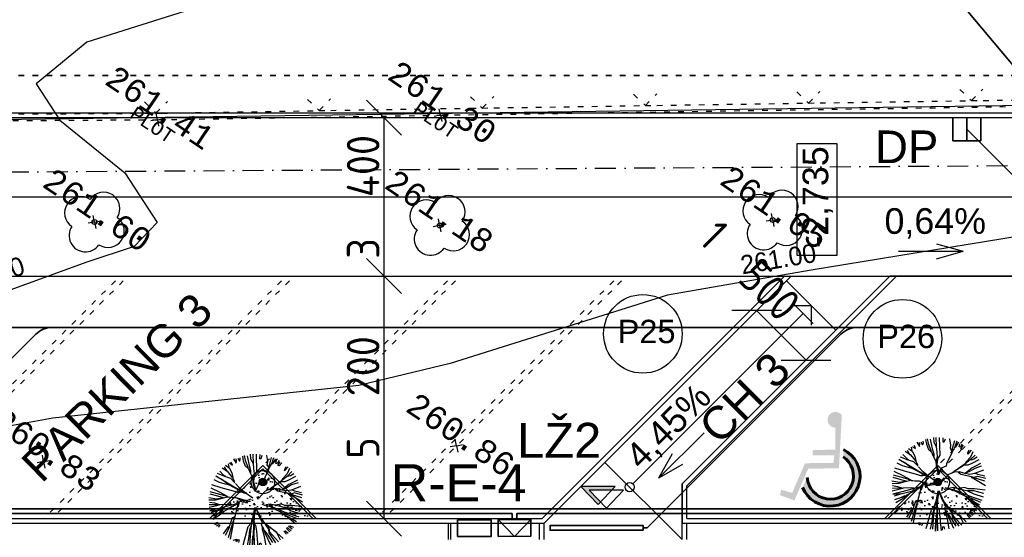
# Model space of a CAD drawing. Extents: x 4743276 to 9726129, y -4307434 to -1665362.
# Tile 51 of 121: x 4848494 to 4869621, y -2021274 to -2010175. Entities that reach past the tile are written whole.
import ezdxf
from ezdxf.enums import TextEntityAlignment as Align

# ---------------------------------------------------------------- set-up
doc = ezdxf.new("R2010")
doc.units = 0
doc.header["$MEASUREMENT"] = 0
doc.linetypes.add('ACAD_ISO03W100', pattern=[30, 12, -18])
doc.linetypes.add('BODKOCIARKOVANA_3', pattern=[5.6, 3, -1.3, 0, -1.3])
doc.layers.get('0').update_dxf_attribs({"linetype": 'CONTINUOUS'})
doc.layers.get('Defpoints').update_dxf_attribs({"color": 61, "linetype": 'CONTINUOUS'})
for name, color, linetype in [('-_48_-', 76, 'CONTINUOUS'), ('body', 7, 'CONTINUOUS'), ('KÓTY', 4, 'CONTINUOUS'), ('MÚRY', 1, 'CONTINUOUS'), ('POZEMOK', 8, 'CONTINUOUS'), ('siete', 6, 'CONTINUOUS'), ('TENKÁ', 7, 'CONTINUOUS'), ('Výšky', 64, 'CONTINUOUS'), ('ZARIADENIE', 47, 'CONTINUOUS'), ('ZARIADENIE1', 145, 'CONTINUOUS'), ('ŠRAFY', 82, 'CONTINUOUS')]:
    doc.layers.add(name, color=color, linetype=linetype)
doc.layers.get('ŠRAFY').off()
doc.styles.add('ARIAL', font='arial.ttf')
doc.styles.add('MONOTXT', font='MONOTXT', dxfattribs={"height": 0.2})
doc.styles.get("Standard").update_dxf_attribs({"font": 'TXT', "width": 0.612})
doc.styles.add('styl1', font='arial.ttf')
doc.styles.add('Style-Arial', font='arial.ttf')
doc.styles.add('STYLE1', font='isocp.shx')
doc.dimstyles.new('STANDARD 250', dxfattribs={"dimtxt": 700, "dimasz": 750, "dimexe": 10, "dimexo": 200, "dimgap": 100, "dimtad": 1, "dimdsep": 46, "dimlunit": 6, "dimtxsty": 'STYLE1', "dimblk1": 'OBLIQUE', "dimblk2": 'OBLIQUE', "dimsah": 1, "dimcen": 2.5, "dimse1": 1, "dimse2": 1, "dimadec": 0, "dimazin": 0, "dimtfac": 1, "dimtmove": 1, "dimatfit": 3, "dimldrblk": 'OBLIQUE', "dimfxl": 1, "dimtolj": 1, "dimtzin": 0, "dimarcsym": 0})

# ---------------------------------------------------------------- blocks, each defined once
blk = doc.blocks.new('St6d')
at = {"linetype": 'Continuous'}
for p, q in [((-611, 981), (-641, 1064)), ((-580, 1150), (-510, 1038)), ((-501, 1117), (-516, 1146)), ((-510, 1038), (-501, 1117)), ((-469, 1164), (-422, 1083)), ((-422, 1083), (-400, 1125)), ((-400, 1125), (-408, 1176)), ((-345, 1221), (-319, 1099)), ((-319, 1099), (-266, 959)), ((-298, 1239), (-272, 1116)), ((-272, 1116), (-202, 929)), ((-219, 1230), (-163, 974)), ((-131, 1275), (-123, 1149)), ((-123, 1149), (-55, 1029)), ((-65, 1277), (-55, 1029)), ((24, 1273), (35, 803)), ((120, 1266), (118, 1161)), ((118, 1161), (160, 1163)), ((160, 1163), (187, 1245)), ((290, 1236), (300, 1241)), ((300, 1241), (328, 1076)), ((328, 1076), (316, 990)), ((431, 1190), (380, 1010)), ((492, 1178), (444, 1030)), ((542, 1154), (454, 1011)), ((557, 1026), (574, 1103)), ((631, 1101), (597, 1022)), ((605, 970), (670, 1072)), ((-949, 820), (-857, 725)), ((-888, 907), (-752, 822)), ((-837, 940), (-762, 817)), ((-798, 984), (-699, 911)), ((-752, 822), (-606, 644)), ((-729, 1019), (-711, 923)), ((-699, 911), (-629, 774)), ((-690, 1039), (-611, 981)), ((-266, 959), (-184, 883)), ((-202, 929), (-190, 893)), ((-184, 883), (-127, 758)), ((-163, 974), (-125, 839)), ((-125, 839), (-125, 790)), ((-55, 1029), (-42, 894)), ((-42, 894), (-31, 751)), ((35, 803), (-35, 687)), ((357, 863), (221, 571)), ((316, 990), (354, 929)), ((354, 929), (347, 858)), ((444, 1030), (359, 870)), ((371, 981), (364, 910)), ((380, 1010), (371, 981)), ((597, 1022), (557, 1026)), ((641, 958), (605, 970)), ((717, 1040), (641, 958)), ((880, 938), (788, 829)), ((788, 829), (792, 868)), ((792, 868), (826, 947)), ((922, 891), (859, 748)), ((985, 806), (865, 689)), ((-1112, 595), (-971, 525)), ((-387, 286), (-1059, 684)), ((-1059, 684), (-896, 607)), ((-1025, 763), (-823, 681)), ((-896, 607), (-700, 454)), ((-857, 725), (-798, 682)), ((-823, 681), (-667, 631)), ((-667, 631), (-543, 509)), ((-629, 774), (-603, 651)), ((-606, 644), (-556, 546)), ((-127, 758), (-52, 611)), ((-125, 790), (-125, 766)), ((-31, 751), (-67, 616)), ((-51, 513), (-60, 663)), ((-26, 692), (-42, 542)), ((-42, 542), (9, 321)), ((221, 571), (210, 510)), ((691, 533), (496, 409)), ((752, 595), (657, 528)), ((790, 534), (691, 533)), ((745, 622), (694, 540)), ((859, 748), (745, 622)), ((865, 689), (752, 595)), ((895, 581), (790, 534)), ((948, 695), (867, 672)), ((1081, 676), (895, 581)), ((1039, 747), (948, 695)), ((1131, 578), (994, 508)), ((-1216, 277), (-826, 167)), ((-1192, 376), (-952, 257)), ((-1173, 460), (-919, 386)), ((-971, 525), (-843, 492)), ((-919, 386), (-724, 331)), ((-843, 492), (-715, 458)), ((-724, 331), (-559, 285)), ((-715, 458), (-567, 386)), ((-567, 386), (-387, 286)), ((-559, 285), (-448, 249)), ((-550, 388), (-283, 252)), ((-533, 489), (-442, 394)), ((-364, 279), (-460, 261)), ((-448, 249), (-377, 266)), ((-442, 394), (-268, 248)), ((-377, 266), (-266, 231)), ((-283, 252), (-364, 279)), ((2, 274), (-51, 513)), ((77, 454), (2, 274)), ((210, 510), (77, 454)), ((268, 286), (87, 83)), ((427, 349), (268, 286)), ((496, 409), (361, 321)), ((657, 528), (424, 366)), ((560, 355), (427, 349)), ((602, 284), (531, 340)), ((710, 314), (560, 355)), ((718, 312), (560, 355)), ((893, 222), (602, 284)), ((833, 364), (710, 314)), ((841, 288), (718, 312)), ((906, 463), (730, 324)), ((975, 449), (833, 364)), ((971, 311), (841, 288)), ((994, 508), (906, 463)), ((1214, 404), (971, 311)), ((1149, 507), (975, 449)), ((1060, 283), (996, 312)), ((1242, 239), (1060, 283)), ((-1244, 115), (-1034, 80)), ((-1241, 48), (-1052, 53)), ((-1220, 213), (-1010, 154)), ((-1052, 53), (-889, 98)), ((-1034, 80), (-887, 105)), ((-1010, 154), (-860, 113)), ((-952, 257), (-772, 158)), ((-889, 98), (-740, 131)), ((-826, 167), (-732, 129)), ((-772, 158), (-730, 136)), ((-740, 131), (-631, 112)), ((-732, 129), (-597, 117)), ((-631, 112), (-516, 116)), ((-597, 117), (-486, 106)), ((-531, -84), (-402, 13)), ((-516, 116), (-385, 40)), ((-486, 106), (-299, 53)), ((-402, 13), (-303, -11)), ((-385, 40), (-225, 29)), ((-303, -11), (-124, 13)), ((-268, 248), (-68, 109)), ((-225, 29), (-112, 74)), ((1248, 107), (876, 219)), ((960, 201), (886, 224)), ((910, 200), (893, 222)), ((1266, -14), (910, 200)), ((1053, 236), (960, 201)), ((1270, 174), (1053, 236)), ((-1239, -148), (-1028, -102)), ((-1232, -77), (-994, -73)), ((-1228, -13), (-1095, -32)), ((-470, -47), (-1221, -244)), ((-1221, -244), (-978, -225)), ((-1177, -283), (-1005, -233)), ((-1095, -32), (-955, -78)), ((-1028, -102), (-937, -75)), ((-1005, -233), (-720, -162)), ((-937, -75), (-728, -61)), ((-852, -266), (-713, -188)), ((-728, -61), (-524, -87)), ((-720, -162), (-651, -151)), ((-713, -188), (-659, -149)), ((-659, -149), (-531, -84)), ((-651, -151), (-470, -47)), ((-551, -421), (-467, -113)), ((-467, -113), (-473, -54)), ((-457, -133), (-421, -21)), ((-7, -156), (-80, -1237)), ((-71, -454), (6, -193)), ((-59, -442), (-7, -156)), ((-27, -444), (18, -181)), ((138, -416), (18, -156)), ((96, -369), (23, -166)), ((325, -117), (184, -71)), ((398, -67), (285, -87)), ((426, -133), (325, -117)), ((642, -122), (398, -67)), ((448, -165), (426, -133)), ((455, -143), (436, -128)), ((737, -308), (448, -165)), ((579, -191), (455, -143)), ((539, -88), (512, -96)), ((701, -67), (539, -88)), ((744, -261), (579, -191)), ((793, -162), (642, -122)), ((797, -98), (701, -67)), ((934, -331), (744, -261)), ((950, -156), (780, -150)), ((956, -240), (793, -162)), ((969, -97), (797, -98)), ((1221, -228), (950, -156)), ((1207, -322), (956, -240)), ((1252, -132), (969, -97)), ((-1169, -384), (-1031, -339)), ((-1138, -467), (-965, -360)), ((-1031, -339), (-889, -278)), ((-965, -360), (-852, -266)), ((-687, -663), (-607, -419)), ((-607, -419), (-554, -404)), ((-539, -409), (-607, -444)), ((-589, -539), (-551, -421)), ((-579, -584), (-582, -517)), ((-582, -517), (-582, -542)), ((-110, -573), (-71, -454)), ((-95, -602), (-56, -459)), ((-92, -595), (-59, -442)), ((-35, -621), (-49, -462)), ((-21, -626), (-27, -444)), ((196, -566), (96, -369)), ((384, -741), (138, -416)), ((257, -577), (177, -470)), ((866, -415), (737, -308)), ((915, -366), (737, -308)), ((890, -415), (767, -342)), ((1079, -591), (866, -415)), ((1103, -541), (890, -415)), ((1137, -462), (915, -366)), ((1178, -410), (934, -331)), ((-1098, -595), (-1010, -550)), ((-1010, -550), (-1073, -619)), ((-1041, -646), (-987, -606)), ((-953, -626), (-997, -685)), ((-987, -606), (-953, -626)), ((-848, -856), (-726, -683)), ((-796, -898), (-682, -673)), ((-726, -683), (-719, -661)), ((-719, -963), (-589, -539)), ((-719, -661), (-687, -663)), ((-667, -1005), (-579, -584)), ((-326, -1165), (-188, -662)), ((-188, -662), (-110, -573)), ((-161, -932), (-145, -757)), ((-145, -757), (-95, -602)), ((-144, -1183), (-118, -774)), ((-118, -774), (-92, -595)), ((-31, -909), (-35, -621)), ((21, -624), (-31, -606)), ((-26, -894), (-21, -626)), ((42, -786), (21, -624)), ((82, -1216), (42, -786)), ((169, -622), (196, -566)), ((192, -678), (169, -622)), ((199, -755), (192, -678)), ((242, -900), (199, -755)), ((279, -862), (201, -674)), ((271, -786), (226, -747)), ((317, -670), (257, -577)), ((351, -894), (271, -786)), ((581, -838), (277, -592)), ((579, -821), (299, -624)), ((362, -734), (317, -670)), ((377, -837), (362, -734)), ((387, -808), (384, -741)), ((770, -785), (812, -782)), ((840, -873), (770, -785)), ((812, -782), (881, -846)), ((841, -718), (866, -693)), ((925, -811), (841, -718)), ((866, -693), (960, -781)), ((895, -654), (939, -643)), ((991, -734), (895, -654)), ((939, -643), (1025, -680)), ((-593, -1029), (-495, -1004)), ((-495, -1004), (-531, -1065)), ((-502, -1075), (-460, -1023)), ((-460, -1023), (-428, -1025)), ((-428, -1025), (-450, -1092)), ((-208, -1179), (-161, -932)), ((-80, -1237), (-68, -922)), ((-68, -922), (-31, -909)), ((-11, -1226), (-26, -894)), ((294, -1170), (242, -900)), ((419, -1161), (279, -862)), ((473, -1097), (351, -894)), ((554, -1099), (377, -837)), ((464, -898), (387, -808)), ((627, -1074), (464, -898)), ((584, -831), (574, -811)), ((681, -1034), (581, -838)), ((747, -982), (584, -831)), ((109, -1208), (123, -1114)), ((123, -1114), (150, -1107)), ((150, -1107), (161, -1176))]:
    blk.add_line(p, q, dxfattribs=at)
blk = doc.blocks.new('_OBLIQUE')
at = {"color": 0, "linetype": 'ByBlock'}
blk.add_line((-0.5, -0.5), (0.5, 0.5), dxfattribs=at)
blk = doc.blocks.new('*D42223')
at = {"layer": 'Defpoints', "color": 0}
for p in [(4856069, -2015674), (4856313, -2015674), (4856069, -2020874)]:
    blk.add_point(p, dxfattribs=at)
at = {"layer": 'KÓTY', "color": 0, "lineweight": -2}
blk.add_line((4856313, -2020874), (4856313, -2015674), dxfattribs=at)
at = {"layer": 'KÓTY', "color": 0, "linetype": 'ByBlock', "lineweight": -2, "xscale": 750, "yscale": 750, "zscale": 750}
for p, rotation in [((4856313, -2015674), 90), ((4856313, -2020874), 270)]:
    blk.add_blockref('_OBLIQUE', p, dxfattribs=dict(at, rotation=rotation))
at = {"layer": 'KÓTY', "color": 0, "insert": (4855863, -2018274), "char_height": 700, "attachment_point": 5, "rotation": 90, "style": 'STYLE1'}
blk.add_mtext('\\A1;5ﾠ200', dxfattribs=at)
blk = doc.blocks.new('*D42224')
at = {"layer": 'Defpoints', "color": 0}
for p in [(4856313, -2012274), (4856313, -2012274), (4856313, -2015674)]:
    blk.add_point(p, dxfattribs=at)
at = {"layer": 'KÓTY', "color": 0, "lineweight": -2}
blk.add_line((4856313, -2015674), (4856313, -2012274), dxfattribs=at)
at = {"layer": 'KÓTY', "color": 0, "linetype": 'ByBlock', "lineweight": -2, "xscale": 750, "yscale": 750, "zscale": 750}
for p, rotation in [((4856313, -2012274), 90), ((4856313, -2015674), 270)]:
    blk.add_blockref('_OBLIQUE', p, dxfattribs=dict(at, rotation=rotation))
at = {"layer": 'KÓTY', "color": 0, "insert": (4855863, -2013974), "char_height": 700, "attachment_point": 5, "rotation": 90, "style": 'STYLE1'}
blk.add_mtext('\\A1;3ﾠ400', dxfattribs=at)
blk = doc.blocks.new('inv')
at = {"layer": 'TENKÁ', "linetype": 'Continuous', "lineweight": 60, "ltscale": 10}
for points in [[(-264025, -1186599), (-264022, -1187066), (-264513, -1187072), (-264512, -1187189), (-264043, -1187185), (-264066, -1187352), (-264676, -1187355), (-264951, -1187992), (-265188, -1187923), (-265210, -1188041), (-264903, -1188156), (-264606, -1187471), (-263947, -1187467), (-263886, -1186340), (-263878, -1186335, 1.715537), (-264016, -1186596)], [(-263850, -1187064), (-263856, -1187216, -1.608628), (-264628, -1187661), (-264727, -1187874, 1.453079)]]:
    blk.add_hatch(color=8, dxfattribs=at).paths.add_polyline_path(points)
at = {"layer": 'TENKÁ', "color": 8, "linetype": 'Continuous', "lineweight": 60, "ltscale": 10}
for centre, radius, start, end in [((-264134, -1187636), 639, 201.8128, 63.6707), ((-264132, -1187629), 497, 183.6812, 56.213)]:
    blk.add_arc(centre, radius, start, end, dxfattribs=at)
blk = doc.blocks.new('*D42264')
at = {"layer": 'Defpoints', "color": 0}
for p in [(4864307, -2016412), (4864307, -2016412), (4865367, -2017473)]:
    blk.add_point(p, dxfattribs=at)
at = {"layer": 'KÓTY', "color": 0, "lineweight": -2}
blk.add_line((4865367, -2017473), (4864307, -2016412), dxfattribs=at)
at = {"layer": 'KÓTY', "color": 0, "linetype": 'ByBlock', "lineweight": -2, "xscale": 750, "yscale": 750, "zscale": 750}
for p, rotation in [((4864307, -2016412), 135), ((4865367, -2017473), 315)]:
    blk.add_blockref('_OBLIQUE', p, dxfattribs=dict(at, rotation=rotation))
at = {"layer": 'KÓTY', "color": 0, "insert": (4864166, -2015558), "char_height": 700, "attachment_point": 5, "rotation": 315, "style": 'STYLE1'}
blk.add_mtext('\\A1;1ﾠ500', dxfattribs=at)

msp = doc.modelspace()

# ---------------------------------------------------------------- hatches: boundary and pattern name
at = {"layer": 'TENKÁ', "linetype": 'ACAD_ISO03W100', "ltscale": 10}
h = msp.add_hatch(dxfattribs=at)
h.set_pattern_fill('DOTS', color=125, scale=2000, angle=270, style=0)
h.set_pattern_definition([(270, (6523503, 2555866), (125, -62.5), [0, -125])])
h.paths.add_polyline_path([(4850751.633, -2012274.048), (4842674.177, -2012274.048), (4842671.13, -2012274.133), (4841170.141, -2012315.937), (4840921.592, -2012323.191), (4840673.044, -2012330.444), (4839891.343, -2012352.01), (4839172.113, -2012361.432), (4837670.411, -2012381.044), (4837422.441, -2012383.863), (4837173.912, -2012387.511), (4836620.554, -2012394.225), (4836615.572, -2012274.048), (4836475.231, -2012274.048), (4836483.32, -2012469.241), (4850751.633, -2012274.048)])
at = {"layer": 'TENKÁ', "ltscale": 0.25}
msp.add_hatch(color=256, dxfattribs=at).paths.add_polyline_path([(4861198.996, -2020263.768), (4861272.294, -2020187.681), (4860533.476, -2020187.681), (4860902.885, -2020571.145), (4860955.691, -2020516.33), (4860712.386, -2020263.768)])
at = {"layer": 'ZARIADENIE'}
h = msp.add_hatch(dxfattribs=at)
h.set_pattern_fill('AR-CONC', color=72, scale=50, angle=360)
h.set_pattern_definition([(50, (252546.67, -379932.42), (358.630091, -31.376067), [37.5, -412.5]), (355, (252546.67, -379932.42), (-69.375667, 376.096067), [30, -330]), (100.4514445, (252576.56, -379935.04), (289.254423, 344.719995), [31.870096, -350.571056]), (46.1842, (252546.67, -379832.4), (533.620665, -82.75964), [56.25, -618.75]), (96.635635, (252591.14, -379839.3), (467.330973, 487.0593), [47.80517, -525.85688]), (351.184164, (252546.67, -379832.4), (467.33097, 487.0593), [45, -495]), (21, (252596.67, -379857.42), (298.453526, -201.309445), [37.5, -412.5]), (326, (252596.67, -379857.42), (121.657666, 362.575023), [30, -330]), (71.451445, (252621.54, -379874.2), (420.111188, 161.265576), [31.870095, -350.571056]), (37.5, (252546.67, -379932.42), (6.0799277, 166.446927), [0, -326, 0, -335, 0, -331.25]), (7.5, (252546.67, -379932.42), (131.534769, 197.205856), [0, -191, 0, -318.5, 0, -126.25]), (327.5, (252435.17, -379932.42), (266.911218, -11.277436), [0, -125, 0, -390, 0, -517.5]), (317.5, (252385.17, -379932.42), (291.593085, 50.052491), [0, -162.5, 0, -259, 0, -367.5])])
h.paths.add_polyline_path([(4854739.161, -2020831.622), (4853713.857, -2019806.317), (4852688.552, -2020831.622)])
h = msp.add_hatch(dxfattribs=at)
h.set_pattern_fill('AR-CONC', color=72, scale=50, angle=360)
h.set_pattern_definition([(50, (267028.22, -379932.42), (358.630091, -31.376067), [37.5, -412.5]), (355, (267028.2, -379932.42), (-69.375667, 376.096067), [30, -330]), (100.4514445, (267058.1, -379935.04), (289.254423, 344.719995), [31.870096, -350.571056]), (46.1842, (267028.2, -379832.4), (533.620665, -82.75964), [56.25, -618.75]), (96.635635, (267072.7, -379839.3), (467.330973, 487.0593), [47.80517, -525.85688]), (351.184164, (267028.2, -379832.4), (467.33097, 487.0593), [45, -495]), (21, (267078.22, -379857.42), (298.453526, -201.309445), [37.5, -412.5]), (326, (267078.2, -379857.42), (121.657666, 362.575023), [30, -330]), (71.451445, (267103.1, -379874.2), (420.111188, 161.265576), [31.870095, -350.571056]), (37.5, (267028.22, -379932.42), (6.0799277, 166.446927), [0, -326, 0, -335, 0, -331.25]), (7.5, (267028.22, -379932.42), (131.534769, 197.205856), [0, -191, 0, -318.5, 0, -126.25]), (327.5, (266916.72, -379932.42), (266.911218, -11.277436), [0, -125, 0, -390, 0, -517.5]), (317.5, (266866.72, -379932.42), (291.593085, 50.052491), [0, -162.5, 0, -259, 0, -367.5])])
h.paths.add_polyline_path([(4869220.708, -2020831.622), (4868195.403, -2019806.317), (4867170.099, -2020831.622)])
h = msp.add_hatch(dxfattribs=at)
h.set_pattern_fill('AR-CONC', color=72, scale=50, angle=360)
h.set_pattern_definition([(50, (267028.22, -379932.42), (358.630091, -31.376067), [37.5, -412.5]), (355, (267028.2, -379932.42), (-69.375667, 376.096067), [30, -330]), (100.4514445, (267058.1, -379935.04), (289.254423, 344.719995), [31.870096, -350.571056]), (46.1842, (267028.2, -379832.4), (533.620665, -82.75964), [56.25, -618.75]), (96.635635, (267072.7, -379839.3), (467.330973, 487.0593), [47.80517, -525.85688]), (351.184164, (267028.2, -379832.4), (467.33097, 487.0593), [45, -495]), (21, (267078.22, -379857.42), (298.453526, -201.309445), [37.5, -412.5]), (326, (267078.2, -379857.42), (121.657666, 362.575023), [30, -330]), (71.451445, (267103.1, -379874.2), (420.111188, 161.265576), [31.870095, -350.571056]), (37.5, (267028.22, -379932.42), (6.0799277, 166.446927), [0, -326, 0, -335, 0, -331.25]), (7.5, (267028.22, -379932.42), (131.534769, 197.205856), [0, -191, 0, -318.5, 0, -126.25]), (327.5, (266916.72, -379932.42), (266.911218, -11.277436), [0, -125, 0, -390, 0, -517.5]), (317.5, (266866.72, -379932.42), (291.593085, 50.052491), [0, -162.5, 0, -259, 0, -367.5])])
h.paths.add_polyline_path([(4869220.708, -2020831.622), (4868195.403, -2019806.317), (4867170.099, -2020831.622)])
h = msp.add_hatch(color=256, dxfattribs=at)
h.dxf.hatch_style = 1
h.paths.add_polyline_path([(4853793.857, -2020089.16, 1), (4853633.857, -2020089.16, 1)])
h = msp.add_hatch(color=256, dxfattribs=at)
h.dxf.hatch_style = 1
h.paths.add_polyline_path([(4868275.403, -2020089.16, 1), (4868115.403, -2020089.16, 1)])
h = msp.add_hatch(color=256, dxfattribs=at)
h.dxf.hatch_style = 1
h.paths.add_polyline_path([(4868275.403, -2020089.16, 1), (4868115.403, -2020089.16, 1)])

# ---------------------------------------------------------------- linework, layer by layer
at = {"color": 7, "linetype": 'Continuous'}
for centre in [(4850098.765, -2014513.453), (4864651.49, -2014470.971), (4857505.112, -2014586.522)]:
    msp.add_circle(centre, 52.5, dxfattribs=at)
for centre, start, end in [((4864847.207, -2014180.808), 326.0121139, 145.99425), ((4849808.602, -2014317.736), 55.9989278, 235.994275), ((4850294.482, -2014223.29), 326.0121139, 145.99425), ((4857214.949, -2014390.805), 55.9989278, 235.994275), ((4857700.83, -2014296.359), 326.0121139, 145.99425), ((4864361.327, -2014275.253), 55.9989278, 235.994275), ((4850388.928, -2014709.171), 236.0057917, 55.9989278), ((4857795.275, -2014782.24), 236.0057917, 55.9989278), ((4864941.653, -2014666.688), 236.0057917, 55.9989278), ((4849903.047, -2014803.616), 145.9942361, 326.0121167), ((4857309.395, -2014876.685), 145.9942361, 326.0121167), ((4864455.772, -2014761.134), 145.9942361, 326.0121167)]:
    msp.add_arc(centre, 350, start, end, dxfattribs=at)
at = {"layer": 'body', "color": 1, "linetype": 'Continuous'}
for p, q in [((4857524.558, -2012222.183), (4857497.574, -2012083.36)), ((4851448.032, -2012319.947), (4851309.209, -2012346.931)), ((4851448.032, -2012319.947), (4851421.047, -2012181.124)), ((4851448.032, -2012319.947), (4851586.855, -2012292.962)), ((4851448.032, -2012319.947), (4851475.016, -2012458.77)), ((4857524.558, -2012222.183), (4857385.735, -2012249.168)), ((4857524.558, -2012222.183), (4857663.381, -2012195.199)), ((4857524.558, -2012222.183), (4857551.543, -2012361.006)), ((4850098.765, -2014513.453), (4850071.78, -2014374.63)), ((4850098.765, -2014513.453), (4850237.588, -2014486.469)), ((4857505.112, -2014586.522), (4857478.128, -2014447.699)), ((4864651.49, -2014470.971), (4864512.667, -2014497.955)), ((4864651.49, -2014470.971), (4864624.505, -2014332.148)), ((4864651.49, -2014470.971), (4864790.313, -2014443.986)), ((4864651.49, -2014470.971), (4864678.474, -2014609.794)), ((4850098.765, -2014513.453), (4849959.942, -2014540.438)), ((4850098.765, -2014513.453), (4850125.749, -2014652.276)), ((4857505.112, -2014586.522), (4857366.289, -2014613.507)), ((4857505.112, -2014586.522), (4857643.935, -2014559.538)), ((4857505.112, -2014586.522), (4857532.097, -2014725.345)), ((4857867.298, -2019310.713), (4857728.475, -2019337.698)), ((4857867.298, -2019310.713), (4857840.314, -2019171.89)), ((4857867.298, -2019310.713), (4858006.121, -2019283.729)), ((4857867.298, -2019310.713), (4857894.283, -2019449.536)), ((4849007.041, -2019651.358), (4848980.057, -2019512.535)), ((4849007.041, -2019651.358), (4848868.218, -2019678.342)), ((4849007.041, -2019651.358), (4849145.864, -2019624.373)), ((4849007.041, -2019651.358), (4849034.026, -2019790.181))]:
    msp.add_line(p, q, dxfattribs=at)
at = {"layer": 'KÓTY'}
for p, q in [((4868163.701, -2014980.488), (4868740.201, -2015140.988)), ((4867353.201, -2015140.988), (4868740.201, -2015140.988)), ((4868163.701, -2015301.488), (4868740.201, -2015140.988)), ((4862198.361, -2020008.181), (4863182.185, -2019030.5)), ((4862490.894, -2019486.116), (4862198.371, -2020008.172)), ((4862718.585, -2019712.385), (4862198.371, -2020008.172))]:
    msp.add_line(p, q, dxfattribs=at)
msp.add_lwpolyline([(4865168.91, -2012839.739), (4865168.91, -2015226.265), (4866037.41, -2015226.265), (4866037.41, -2012839.739)], close=True, dxfattribs=at)
at = {"layer": 'POZEMOK', "linetype": 'Continuous'}
msp.add_line((4836470.931, -2012469.411), (4893715.518, -2011686.294), dxfattribs=at)
at = {"layer": 'POZEMOK'}
for p, q in [((4812744.893, -2013974.048), (4882953.799, -2013974.048)), ((4865050.54, -2016305.361), (4865474.802, -2016304.378)), ((4865518.113, -2016686.117), (4865092.868, -2016262.836)), ((4865474.802, -2016304.378), (4865475.785, -2016728.641)), ((4865305.096, -2016474.084), (4861652.926, -2020126.255))]:
    msp.add_line(p, q, dxfattribs=at)
for centre, radius in [((4853713.857, -2020089.16), 250), ((4868195.403, -2020089.16), 250), ((4868195.403, -2020089.16), 250), ((4861582.215, -2020196.966), 100)]:
    msp.add_circle(centre, radius, dxfattribs=at)
at = {"layer": 'siete', "linetype": 'ACAD_ISO03W100', "lineweight": 35, "ltscale": 10}
msp.add_line((4869891.563, -2011374.048), (4846091.563, -2011374.048), dxfattribs=at)
at = {"layer": 'siete', "color": 55, "lineweight": 35, "ltscale": 0.8}
for p, q in [((4868518.799, -2012774.048), (4868518.799, -2012274.048)), ((4868518.799, -2012774.048), (4868518.799, -2012274.048)), ((4868818.799, -2012774.048), (4868818.799, -2012274.048)), ((4868818.799, -2012774.048), (4868818.799, -2012274.048)), ((4869118.799, -2012274.048), (4869118.799, -2012774.048)), ((4869118.799, -2012274.048), (4869118.799, -2012774.048)), ((4868818.799, -2012524.048), (4872856.667, -2016561.916)), ((4869118.799, -2012774.048), (4868518.799, -2012774.048)), ((4869118.799, -2012774.048), (4868518.799, -2012774.048)), ((4848275.905, -2016774.048), (4872768.799, -2016774.048)), ((4848836.566, -2016920.495), (4845479.459, -2020277.602)), ((4861961.298, -2021074.048), (4866114.851, -2016920.495)), ((4861873.799, -2021074.048), (4861961.298, -2021074.048))]:
    msp.add_line(p, q, dxfattribs=at)
at = {"layer": 'siete', "color": 110, "linetype": 'BODKOCIARKOVANA_3', "lineweight": 25, "ltscale": 150}
msp.add_line((4823034.604, -2013598.317), (4891350.604, -2013167.817), dxfattribs=at)
at = {"layer": 'siete', "lineweight": 35}
for p, q in [((4882814.009, -2020663.838), (4821083.799, -2020663.838)), ((4859060.677, -2020763.838), (4832078.061, -2020763.838)), ((4859060.677, -2020893.886), (4859060.677, -2020763.838)), ((4877106.042, -2020763.838), (4859160.677, -2020763.838)), ((4859160.677, -2020893.939), (4859160.677, -2020763.838)), ((4858762.941, -2020894.255), (4859111.059, -2021253.728)), ((4859111.059, -2021253.728), (4859458.413, -2020893.517))]:
    msp.add_line(p, q, dxfattribs=at)
for points in [[(4857890.931, -2020901.67), (4858612.12, -2020901.67), (4858612.12, -2021254.096), (4857890.931, -2021254.096)], [(4859458.413, -2020893.517), (4859458.795, -2021253.359), (4858763.323, -2021254.096), (4858762.941, -2020894.255)]]:
    msp.add_lwpolyline(points, close=True, dxfattribs=at)
at = {"layer": 'siete', "color": 55, "lineweight": 35, "ltscale": 0.8}
msp.add_lwpolyline([(4861873.799, -2021124.048), (4861873.799, -2021024.048), (4859873.799, -2021024.048), (4859873.799, -2021124.048)], close=True, dxfattribs=at)
for centre in [(4849190.119, -2017274.048), (4866468.405, -2017274.048)]:
    msp.add_arc(centre, 500, 90, 135, dxfattribs=at)
at = {"layer": 'TENKÁ', "color": 30, "lineweight": 35, "ltscale": 0.25}
msp.add_line((4870491.563, -2011974.048), (4867466.092, -2008353.378), dxfattribs=at)
at = {"layer": 'TENKÁ', "color": 125, "linetype": 'ACAD_ISO03W100', "ltscale": 10}
for p, q in [((4865165.877, -2011721.568), (4865418.074, -2011962.844)), ((4865418.074, -2011962.844), (4865662.935, -2011714.272)), ((4868665.259, -2011669.495), (4868917.455, -2011910.771)), ((4868917.455, -2011910.771), (4869162.317, -2011662.199)), ((4851170.259, -2011935.973), (4851419.389, -2012180.005)), ((4854666.594, -2011883.051), (4854919.35, -2012123.498)), ((4854919.35, -2012123.498), (4855164.211, -2011874.926)), ((4858166.824, -2011827.932), (4858419.021, -2012069.207)), ((4858419.021, -2012069.207), (4858664.442, -2011819.807)), ((4861666.765, -2011775.029), (4861918.962, -2012016.305)), ((4861918.962, -2012016.305), (4862162.994, -2011767.174)), ((4865169.545, -2011966.492), (4865418.074, -2011962.844)), ((4865418.074, -2011962.844), (4865666.603, -2011959.196)), ((4865666.603, -2011959.196), (4867167.765, -2011936.807)), ((4867167.765, -2011936.807), (4868668.926, -2011914.419)), ((4868668.926, -2011914.419), (4868917.455, -2011910.771)), ((4868917.455, -2011910.771), (4869165.984, -2011907.123)), ((4869165.984, -2011907.123), (4870667.705, -2011883.905)), ((4851667.918, -2012176.357), (4853170.199, -2012152.311)), ((4853170.199, -2012152.311), (4854671.091, -2012128.534)), ((4854671.091, -2012128.534), (4854919.35, -2012123.498)), ((4854919.35, -2012123.498), (4855167.879, -2012119.85)), ((4855167.879, -2012119.85), (4856668.771, -2012096.073)), ((4857524.558, -2012222.183), (4872601.095, -2011995.043)), ((4858170.492, -2012072.855), (4858419.021, -2012069.207)), ((4858419.021, -2012069.207), (4858667.55, -2012065.559)), ((4858667.55, -2012065.559), (4860169.271, -2012042.342)), ((4860169.271, -2012042.342), (4861670.433, -2012019.953)), ((4861670.433, -2012019.953), (4861918.962, -2012016.305)), ((4861918.962, -2012016.305), (4862166.662, -2012012.098)), ((4862166.662, -2012012.098), (4863667.824, -2011989.709)), ((4863667.824, -2011989.709), (4865169.545, -2011966.492)), ((4844745.849, -2012356.359), (4851448.032, -2012319.947)), ((4848168.423, -2012198.198), (4849670.066, -2012189.403)), ((4849670.066, -2012189.403), (4851171.15, -2012181.436)), ((4851171.15, -2012181.436), (4851419.389, -2012180.005)), ((4851448.032, -2012319.947), (4857524.558, -2012222.183))]:
    msp.add_line(p, q, dxfattribs=at)
at = {"layer": 'TENKÁ'}
for p, q in [((4812430.551, -2012174.048), (4893683.415, -2012174.048)), ((4812433.924, -2012274.048), (4893691.163, -2012274.048)), ((4818635.637, -2015674.048), (4882953.799, -2015674.048)), ((4864903.051, -2015674.048), (4859703.051, -2020874.048)), ((4865044.472, -2015674.048), (4859744.472, -2020974.048)), ((4867165.793, -2015674.048), (4862709.298, -2020130.543)), ((4867307.214, -2015674.048), (4862809.298, -2020171.964)), ((4866005.133, -2016834.708), (4864944.472, -2015774.048)), ((4853713.857, -2019735.606), (4852575.415, -2020874.048)), ((4854852.298, -2020874.048), (4853713.857, -2019735.606)), ((4862709.298, -2021324.048), (4861051.885, -2019666.635)), ((4868195.403, -2019735.606), (4867056.962, -2020874.048)), ((4868195.403, -2019735.606), (4867056.962, -2020874.048)), ((4869333.845, -2020874.048), (4868195.403, -2019735.606)), ((4869333.845, -2020874.048), (4868195.403, -2019735.606)), ((4853713.857, -2019806.317), (4852646.125, -2020874.048)), ((4853713.857, -2019806.317), (4854781.588, -2020874.048)), ((4868195.403, -2019806.317), (4867127.672, -2020874.048)), ((4868195.403, -2019806.317), (4867127.672, -2020874.048)), ((4868195.403, -2019806.317), (4869263.135, -2020874.048)), ((4868195.403, -2019806.317), (4869263.135, -2020874.048)), ((4862709.298, -2021324.048), (4862709.298, -2020130.543)), ((4862809.298, -2020874.048), (4862809.298, -2020171.964)), ((4835628.113, -2020874.048), (4859703.051, -2020874.048)), ((4835628.113, -2020974.048), (4859744.472, -2020974.048)), ((4857694.472, -2021324.048), (4857694.472, -2020974.048)), ((4857744.472, -2021324.048), (4857744.472, -2020974.048)), ((4859644.472, -2021324.048), (4859644.472, -2020974.048)), ((4859744.472, -2021324.048), (4859744.472, -2020974.048)), ((4862709.298, -2020974.048), (4877789.837, -2020974.048)), ((4862809.298, -2020874.048), (4877140.304, -2020874.048)), ((4862809.298, -2021324.048), (4862809.298, -2020974.048))]:
    msp.add_line(p, q, dxfattribs=at)
at = {"layer": 'TENKÁ', "linetype": 'ACAD_ISO03W100', "ltscale": 10}
for p, q in [((4850547.778, -2015774.048), (4845447.778, -2020874.048)), ((4850717.484, -2015774.048), (4845617.484, -2020874.048)), ((4854111.596, -2015774.048), (4849011.596, -2020874.048)), ((4854281.302, -2015774.048), (4849181.302, -2020874.048)), ((4857675.415, -2015774.048), (4853713.857, -2019735.606)), ((4857845.12, -2015774.048), (4853798.709, -2019820.459)), ((4861239.233, -2015774.048), (4856139.233, -2020874.048)), ((4861408.938, -2015774.048), (4856308.938, -2020874.048)), ((4872156.962, -2015774.048), (4868195.403, -2019735.606)), ((4872326.667, -2015774.048), (4868280.256, -2019820.459))]:
    msp.add_line(p, q, dxfattribs=at)
at = {"layer": 'TENKÁ', "ltscale": 0.25}
for p, q in [((4861272.294, -2020187.681), (4860533.476, -2020187.681)), ((4860902.885, -2020571.145), (4860533.476, -2020187.681)), ((4860902.885, -2020571.145), (4861272.294, -2020187.681)), ((4861451.205, -2020263.768), (4860712.386, -2020263.768)), ((4861081.795, -2020647.232), (4860712.386, -2020263.768)), ((4861081.795, -2020647.232), (4861451.205, -2020263.768))]:
    msp.add_line(p, q, dxfattribs=at)
at = {"layer": 'TENKÁ', "color": 125, "linetype": 'ACAD_ISO03W100', "ltscale": 10, "flags": 128}
msp.add_lwpolyline([(4851419.389, -2012180.005), (4851446.712, -2012153.804), (4851664.251, -2011931.434)], dxfattribs=at)
at = {"layer": 'TENKÁ', "color": 7, "linetype": 'Continuous', "flags": 128}
msp.add_lwpolyline([(4851419.389, -2012180.005), (4851446.016, -2012179.872), (4851667.918, -2012176.357)], dxfattribs=at)
at = {"layer": 'TENKÁ', "color": 125, "linetype": 'ACAD_ISO03W100', "ltscale": 10}
msp.add_lwpolyline([(4856668.771, -2012096.073), (4857522.542, -2012082.108), (4858170.492, -2012072.855)], dxfattribs=at)
at = {"layer": 'TENKÁ'}
for centre in [(4861865.395, -2016911.817), (4867435.395, -2017018.317)]:
    msp.add_circle(centre, 842.959, dxfattribs=at)
at = {"layer": 'Výšky', "color": 30, "linetype": 'Continuous', "flags": 128}
msp.add_lwpolyline([(4852814.078, -2009742.118), (4849935.174, -2010659.01), (4848845.063, -2011550.908), (4849356.167, -2012331.097), (4850748.495, -2013457.198), (4851445.524, -2014526.84), (4850946.854, -2015037.248), (4849914.908, -2015379.745), (4845155.001, -2017114.641)], dxfattribs=at)
at = {"layer": 'Výšky', "color": 34, "linetype": 'Continuous'}
msp.add_lwpolyline([(4876225.918, -2011928.671), (4875665.675, -2012900.541), (4872567.919, -2014385.102), (4865478.567, -2015546.309), (4862393.711, -2016081.834), (4857732.076, -2017544.068), (4855771.677, -2018016.614), (4849204.553, -2018721.903), (4847941.361, -2018949.434), (4844919.401, -2019752.946), (4844842.72, -2019777.216), (4844252.241, -2019878.307), (4840101.597, -2019885.531), (4835423.902, -2022573.306), (4834598.984, -2023047.002), (4833354.893, -2023691.5), (4832196.492, -2025158.539), (4830150.023, -2033441.19), (4829556.191, -2035700.356), (4826067.267, -2045611.871)], dxfattribs=at)
at = {"layer": 'ZARIADENIE'}
for centre in [(4853713.857, -2020089.16), (4868195.403, -2020089.16), (4868195.403, -2020089.16)]:
    msp.add_circle(centre, 80, dxfattribs=at)
at = {"layer": 'ZARIADENIE1'}
msp.add_lwpolyline([(4867165.793, -2015674.048), (4862709.298, -2020130.543), (4862709.298, -2020974.048), (4877789.837, -2020974.048), (4882990.353, -2015773.533), (4882890.869, -2015674.048)], close=True, dxfattribs=at)

# ---------------------------------------------------------------- block references
at = {"layer": '-_48_-', "color": 72, "xscale": 0.8, "yscale": 0.8, "zscale": 0.8}
for p in [(4868206.213, -2020155.855), (4853547.486, -2020511.56)]:
    msp.add_blockref('St6d', p, dxfattribs=at)
at = {"layer": 'ŠRAFY'}
msp.add_blockref('inv', (5130019.881, -832329.915), dxfattribs=at)
msp.add_blockref('inv', (5130019.881, -832329.915), dxfattribs=at)

# ---------------------------------------------------------------- texts
at = {"color": 2, "linetype": 'Continuous', "style": 'MONOTXT'}
for p in [(4857502.174, -2012207.085), (4851425.648, -2012304.848)]:
    msp.add_text('PLOT', height=300, rotation=326, dxfattribs=at).set_placement(p, align=Align.TOP_CENTER)
at = {"layer": 'KÓTY', "style": 'ARIAL'}
msp.add_text('-2,735', height=550, rotation=90, dxfattribs=at).set_placement((4865842.827, -2015066.602))
at = {"layer": 'KÓTY', "style": 'Style-Arial'}
msp.add_text('0,64%', height=550, dxfattribs=at).set_placement((4868139.791, -2014216.791), align=Align.TOP_CENTER)
msp.add_text('4,45%', height=550, rotation=44.8205945, dxfattribs=at).set_placement((4862212.664, -2018691.031), align=Align.TOP_CENTER)
at = {"layer": 'MÚRY', "color": 0, "ltscale": 0.25, "style": 'Style-Arial'}
for s, p in [('P25', (4861324.134, -2017110.028)), ('P26', (4866894.134, -2017216.528))]:
    msp.add_text(s, height=500, dxfattribs=at).set_placement(p)
at = {"layer": 'siete', "color": 55, "lineweight": 35, "ltscale": 0.8, "style": 'Style-Arial'}
msp.add_text('DP', height=700, dxfattribs=at).set_placement((4867526.824, -2012550.669), align=Align.TOP_CENTER)
at = {"layer": 'siete', "color": 55, "lineweight": 35, "ltscale": 0.25, "style": 'Style-Arial'}
msp.add_text('LŽ2', height=750, dxfattribs=at).set_placement((4859167.12, -2019570.088))
at = {"layer": 'siete', "lineweight": 35, "ltscale": 0.25, "style": 'styl1'}
msp.add_text('R-E-4', height=800, dxfattribs=at).set_placement((4856452.227, -2020506.055))
at = {"layer": 'TENKÁ', "style": 'Style-Arial'}
for s, rotation, p in [('PARKING 3', 44.5400302, (4850332, -2017803.767)), ('CH 3', 45, (4863796.461, -2018035.579))]:
    msp.add_text(s, height=700, rotation=rotation, dxfattribs=at).set_placement(p, align=Align.TOP_CENTER)
at = {"layer": 'Výšky', "linetype": 'Continuous', "style": 'MONOTXT'}
for s, p in [('261.41', (4851363.47, -2012262.909)), ('261.30', (4857427.561, -2012156.758)), ('261.60', (4850023.322, -2014462.567)), ('261.18', (4857362.518, -2014490.341)), ('261.05', (4864554.492, -2014405.545)), ('260.86', (4857819.214, -2019278.28)), ('260.83', (4848938.231, -2019604.945))]:
    msp.add_text(s, height=500, rotation=326, dxfattribs=at).set_placement(p, align=Align.CENTER)
at = {"layer": 'Výšky', "color": 5, "linetype": 'Continuous'}
for s, rotation, p in [('261.00', 9.5877111, (4864805.792, -2015501.226)), ('261.50', 18.1629222, (4847862.268, -2015873.615))]:
    msp.add_text(s, height=400, rotation=rotation, dxfattribs=at).set_placement(p, align=Align.CENTER)

# ---------------------------------------------------------------- dimensions: what is measured, and where the dimension line sits
at = {"layer": 'KÓTY'}
for base, p1, p2, picture, middle in [((4856313, -2012274.048), (4856313, -2015674.048), (4856313, -2012274.048), '*D42224', (4855862.761, -2013974.048)), ((4856313, -2015674.048), (4856068.522, -2020874.048), (4856068.522, -2015674.048), '*D42223', (4855862.761, -2018274.048))]:
    dim = msp.add_linear_dim(base=base, p1=p1, p2=p2, angle=270, dimstyle='STANDARD 250', override={"dimtxsty": 'STYLE1', "dimldrblk": 'OBLIQUE'}, dxfattribs=at)
    dim.commit()
    dim.dimension.update_dxf_attribs({"geometry": picture, "text_midpoint": middle})
dim = msp.add_linear_dim(base=(4864306.603, -2016411.918), p1=(4865367.263, -2017472.578), p2=(4864306.603, -2016411.918), angle=135, dimstyle='STANDARD 250', override={"dimtxsty": 'STYLE1', "dimldrblk": 'OBLIQUE'}, dxfattribs=at)
dim.commit()
dim.dimension.update_dxf_attribs({"geometry": '*D42264', "text_midpoint": (4863847.685, -2015876), "dimtype": 161})

doc.saveas('drawing.dxf')
